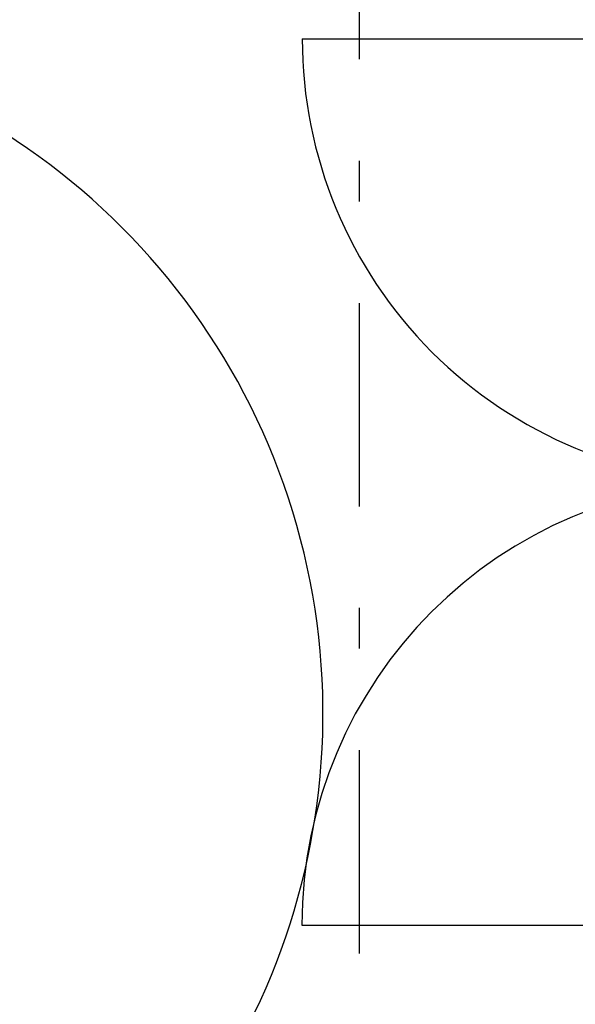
# Model space of a CAD drawing. Extents: x 2 to 87, y -108 to 11.
# Tile 80 of 256: x 11.39 to 12.76, y -45.33 to -42.91. Entities that reach past the tile are written whole.
import ezdxf

# ---------------------------------------------------------------- set-up
doc = ezdxf.new("R2010")
doc.units = 0
doc.header["$MEASUREMENT"] = 0
doc.linetypes.add('DASHDOT', pattern=[1, 0.5, -0.25, 0, -0.25])
doc.layers.add('23', color=7, linetype='CONTINUOUS')
doc.layers.add('5', color=7, linetype='CONTINUOUS')

msp = doc.modelspace()

# ---------------------------------------------------------------- linework, layer by layer
at = {"layer": '23', "color": 62, "linetype": 'Continuous'}
for p, q in [((12.0876, -42.9571), (13.1776, -42.9571)), ((12.0866, -45.1381), (13.1776, -45.1381))]:
    msp.add_line(p, q, dxfattribs=at)
for centre, radius, start, end in [((13.1776, -42.9571), 1.09, 179.9999, 270), ((13.1776, -45.1381), 1.091, 90, 180)]:
    msp.add_arc(centre, radius, start, end, dxfattribs=at)
at = {"layer": '5', "color": 7, "linetype": 'DASHDOT'}
msp.add_line((12.2276, -7.3075), (12.2276, -96.5075), dxfattribs=at)
at = {"layer": '5', "color": 62, "linetype": 'Continuous'}
for centre, start, end in [((10.4456, -41.2314), 270, 81.6055), ((10.4456, -44.6174), 301.7297, 90)]:
    msp.add_arc(centre, 1.693, start, end, dxfattribs=at)

doc.saveas('drawing.dxf')
